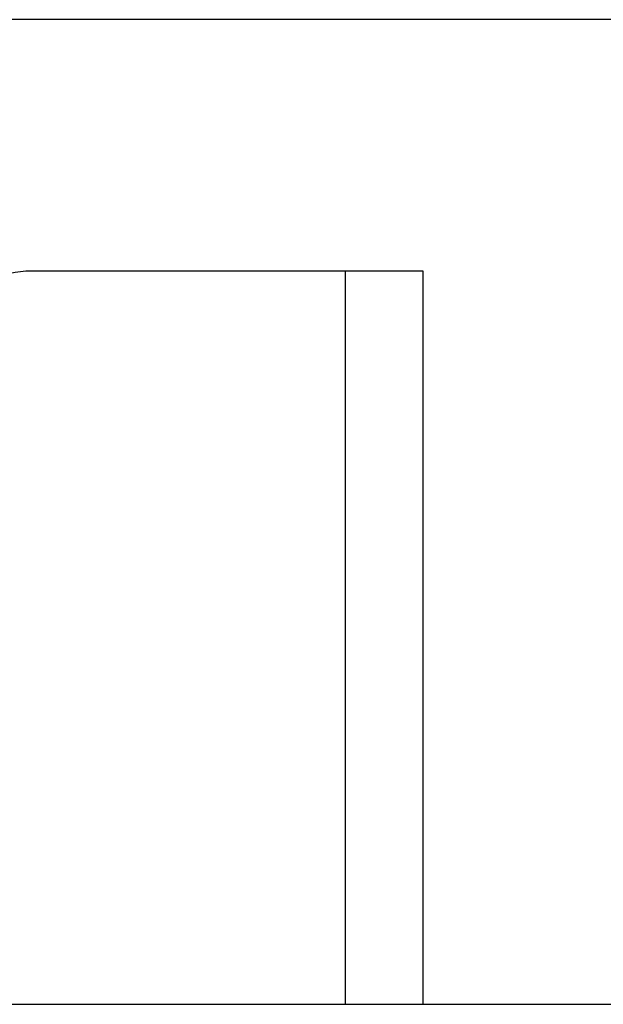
# Model space of a CAD drawing. Header units: inches. Extents: x 40 to 100, y 24.2 to 48.5.
# Tile 81 of 83: x 94.5 to 95.3, y 45.2 to 46.5. Entities that reach past the tile are written whole.
import ezdxf

# ---------------------------------------------------------------- set-up
doc = ezdxf.new("R2010")
doc.units = ezdxf.units.IN
doc.header["$MEASUREMENT"] = 0
doc.layers.add('Visible Edges(ANSI)', color=7, linetype='Continuous', lineweight=25)
doc.layers.add('Visible Tangent Edges(ANSI)', color=7, linetype='Continuous', lineweight=25)

msp = doc.modelspace()

# ---------------------------------------------------------------- linework, layer by layer
at = {"layer": 'Visible Edges(ANSI)'}
for p, q in [((99.1477, 46.4681), (40.942, 46.4681)), ((94.9459, 46.1472), (94.5449, 46.1472)), ((95.0449, 46.1472), (94.9459, 46.1472)), ((95.0449, 45.2114), (95.0449, 46.1472)), ((53.5449, 45.2114), (98.5449, 45.2114))]:
    msp.add_line(p, q, dxfattribs=at)
msp.add_arc((94.5449, 46.0222), 0.125, 90, 140.6904, dxfattribs=at)
at = {"layer": 'Visible Tangent Edges(ANSI)'}
msp.add_line((94.9459, 45.2114), (94.9459, 46.1472), dxfattribs=at)

doc.saveas('drawing.dxf')
